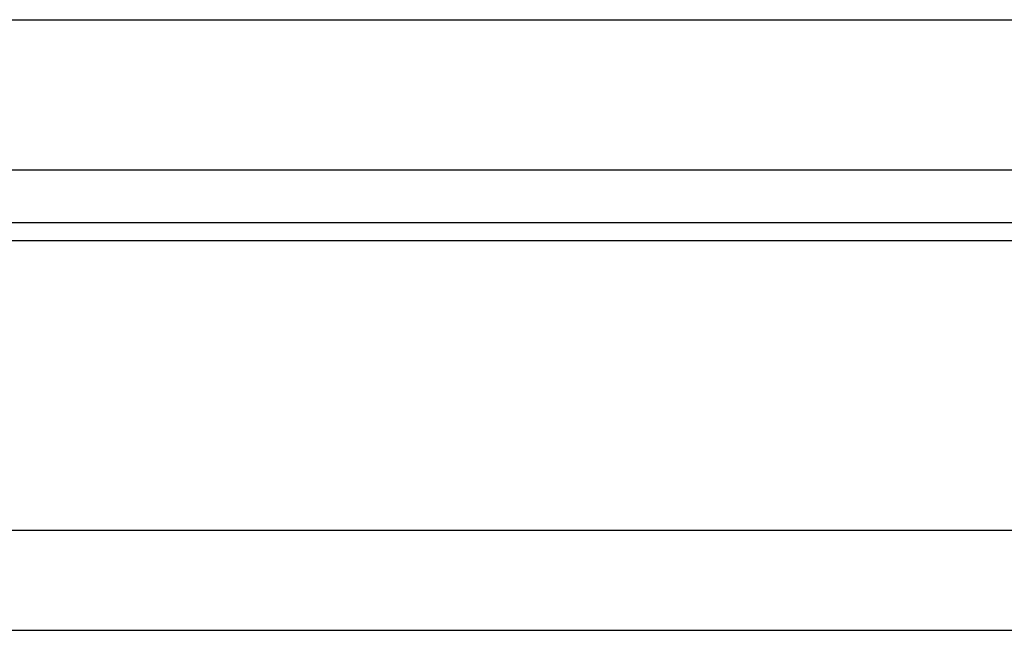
# Model space of a CAD drawing. Header units: millimetres. Extents: x 719 to 986, y 92 to 190.
# Tile 44 of 52: x 934 to 944, y 108 to 114. Entities that reach past the tile are written whole.
import ezdxf

# ---------------------------------------------------------------- set-up
doc = ezdxf.new("R2010")
doc.units = ezdxf.units.MM
doc.header["$LTSCALE"] = 0.15
doc.layers.add('OUT', color=3, linetype='CONTINUOUS')

msp = doc.modelspace()

# ---------------------------------------------------------------- linework, layer by layer
at = {"layer": 'OUT', "color": 0, "linetype": 'Continuous'}
msp.add_line((898.553, 114.23), (945.253, 114.23), dxfattribs=at)
at = {"layer": 'OUT', "color": 0}
for p, q in [((898.553, 112.73), (945.253, 112.73)), ((855.6231, 112.2032), (985.903, 112.2032)), ((855.6183, 112.0231), (985.903, 112.0231)), ((855.0551, 109.1299), (985.903, 109.1299)), ((820.903, 108.13), (985.903, 108.13))]:
    msp.add_line(p, q, dxfattribs=at)

doc.saveas('drawing.dxf')
